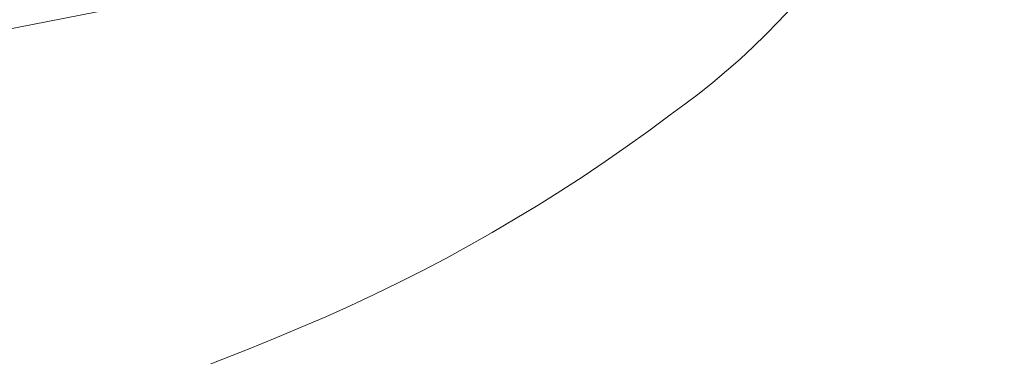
# Model space of a CAD drawing. Header units: millimetres. Extents: x 21148.2 to 21239.2, y 30135 to 30201.8.
# Tile 8 of 189: x 21173.1 to 21184.6, y 30153.5 to 30157.4. Entities that reach past the tile are written whole.
import ezdxf

# ---------------------------------------------------------------- set-up
doc = ezdxf.new("R2010")
doc.units = ezdxf.units.MM
doc.linetypes.add('AR-T1E-20-L1$0$Hidden', pattern=[7.1438, 4.7625, -2.3813])
doc.layers.add('AR-T1E-20-L1$0$ENHANCE PTB LVL 1 - BUILDING WALLS$0$I-FURN', color=7, linetype='Continuous', lineweight=13)
doc.layers.add('AR-T1E-20-L1$0$I-DETL-HIDN', color=7, linetype='AR-T1E-20-L1$0$Hidden', lineweight=13)

msp = doc.modelspace()

# ---------------------------------------------------------------- linework, layer by layer
at = {"layer": 'AR-T1E-20-L1$0$ENHANCE PTB LVL 1 - BUILDING WALLS$0$I-FURN'}
msp.add_lwpolyline([(21151.618, 30158.22), (21161.78, 30177.281, -0.430225), (21166.684, 30177.786), (21178.831, 30162.449, -0.43714), (21176.964, 30158.053), (21154.577, 30153.658, -0.553804), (21151.62, 30158.226)], format="xyb", dxfattribs=at)
at = {"layer": 'AR-T1E-20-L1$0$I-DETL-HIDN', "ltscale": 3000}
for points in [[(21153.254, 30149.757, 0.046193), (21163.033, 30150.303, 0.03053), (21171.484, 30152.101, 0.032266), (21176.407, 30153.815, 0.061858), (21180.683, 30156.281, 0.09921), (21182.946, 30158.664, 0.143678), (21183.531, 30160.918, 0.084165), (21183.274, 30162.43, 0.102695), (21182.414, 30164.189, -0.001078), (21180.914, 30166.132, 0.023202), (21178.485, 30169.007, 0.022243), (21176.284, 30171.425, 0.006606), (21173.25, 30174.636, -0.085683), (21170.763, 30177.946, -0.317952), (21172.976, 30187.369, -0.17783), (21176.712, 30188.849), (21187.823, 30188.894), (21187.771, 30201.831)], [(21163.033, 30150.303, 0.03053), (21171.484, 30152.101, 0.032266), (21176.407, 30153.815, 0.061858), (21180.683, 30156.281, 0.09921), (21182.946, 30158.664, 0.143678), (21183.531, 30160.918, 0.084165), (21183.274, 30162.43, 0.102695), (21182.414, 30164.189, -0.001078), (21180.914, 30166.132, 0.023202), (21178.485, 30169.007, 0.022243), (21176.284, 30171.425, 0.006606), (21173.25, 30174.636, -0.085683), (21170.763, 30177.946, -0.317952), (21172.976, 30187.369, -0.17783), (21176.712, 30188.849), (21187.823, 30188.894), (21187.771, 30201.831)]]:
    msp.add_lwpolyline(points, format="xyb", dxfattribs=at)

doc.saveas('drawing.dxf')
